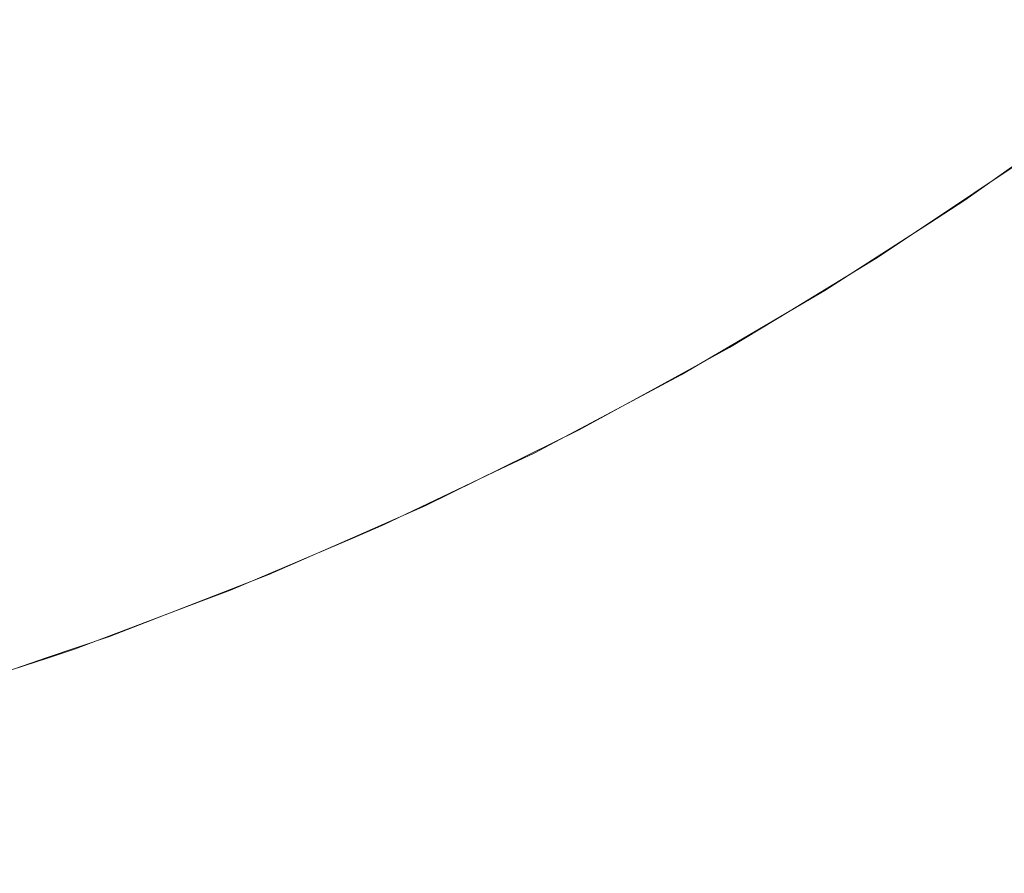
# Model space of a CAD drawing. Header units: centimetres. Extents: x -26 to 27.3, y -25.9 to -24.1.
# Tile 130 of 224: x 9.2464 to 9.2965, y -25.5599 to -25.5164. Entities that reach past the tile are written whole.
import ezdxf

# ---------------------------------------------------------------- set-up
doc = ezdxf.new("R2010")
doc.units = ezdxf.units.CM
doc.header["$LTSCALE"] = 2.54
doc.layers.add('Lucido design-1', color=7, linetype='Continuous')

# ---------------------------------------------------------------- blocks, each defined once
blk = doc.blocks.new('Gruppo-7-1')
at = {"color": 7, "linetype": 'Continuous', "lineweight": 9}
blk.add_3dface([(-25.917482, -24.159888, 1182.422727), (-25.917482, -25.759888, 1182.422727), (27.182518, -25.759888, 1182.422727), (27.182518, -24.159888, 1182.422727)], dxfattribs=at)
for points, invisible_edges in [([(9.2954, -25.512515, 1181.966655), (9.288821, -25.517168, 1181.966655), (9.287765, -25.515606, 1181.970318), (9.294279, -25.510999, 1181.970318)], 15), ([(9.268509, -25.513818, 1181.987343), (9.261898, -25.517329, 1181.987343), (9.260664, -25.514882, 1181.990447), (9.267172, -25.511426, 1181.990447)], 15), ([(9.277627, -25.514354, 1181.980816), (9.270985, -25.518252, 1181.980816), (9.26978, -25.516095, 1181.98413), (9.276331, -25.51225, 1181.98413)], 15), ([(9.286624, -25.513919, 1181.973903), (9.279993, -25.518198, 1181.973903), (9.278848, -25.516338, 1181.977405), (9.285401, -25.512108, 1181.977405)], 15), ([(9.260664, -25.514882, 1181.990447), (9.254016, -25.518059, 1181.990447), (9.252834, -25.515444, 1181.993438), (9.259373, -25.51232, 1181.993438)], 15), ([(9.29643, -25.513907, 1181.962921), (9.289791, -25.518603, 1181.962921), (9.288821, -25.517168, 1181.966655), (9.2954, -25.512515, 1181.966655)], 15), ([(9.252834, -25.515444, 1181.993438), (9.246169, -25.518289, 1181.993438), (9.245222, -25.515934, 1181.995888), (9.251789, -25.513132, 1181.995888)], 15), ([(9.26978, -25.516095, 1181.98413), (9.263072, -25.519658, 1181.98413), (9.261898, -25.517329, 1181.987343), (9.268509, -25.513818, 1181.987343)], 15), ([(9.287765, -25.515606, 1181.970318), (9.281061, -25.519932, 1181.970318), (9.279993, -25.518198, 1181.973903), (9.286624, -25.513919, 1181.973903)], 15), ([(9.297367, -25.515174, 1181.959121), (9.290673, -25.519908, 1181.959121), (9.289791, -25.518603, 1181.962921), (9.29643, -25.513907, 1181.962921)], 15), ([(9.278848, -25.516338, 1181.977405), (9.272121, -25.520285, 1181.977405), (9.270985, -25.518252, 1181.980816), (9.277627, -25.514354, 1181.980816)], 15), ([(9.261898, -25.517329, 1181.987343), (9.255145, -25.520556, 1181.987343), (9.254016, -25.518059, 1181.990447), (9.260664, -25.514882, 1181.990447)], 15), ([(9.298209, -25.516313, 1181.955264), (9.291466, -25.521082, 1181.955264), (9.290673, -25.519908, 1181.959121), (9.297367, -25.515174, 1181.959121)], 15), ([(9.254016, -25.518059, 1181.990447), (9.247238, -25.520951, 1181.990447), (9.246169, -25.518289, 1181.993438), (9.252834, -25.515444, 1181.993438)], 15), ([(9.288821, -25.517168, 1181.966655), (9.28205, -25.521538, 1181.966655), (9.281061, -25.519932, 1181.970318), (9.287765, -25.515606, 1181.970318)], 15), ([(9.270985, -25.518252, 1181.980816), (9.264184, -25.521863, 1181.980816), (9.263072, -25.519658, 1181.98413), (9.26978, -25.516095, 1181.98413)], 15), ([(9.279993, -25.518198, 1181.973903), (9.273187, -25.522192, 1181.973903), (9.272121, -25.520285, 1181.977405), (9.278848, -25.516338, 1181.977405)], 15), ([(9.298956, -25.517322, 1181.951355), (9.292169, -25.522122, 1181.951355), (9.291466, -25.521082, 1181.955264), (9.298209, -25.516313, 1181.955264)], 15), ([(9.289791, -25.518603, 1181.962921), (9.282958, -25.523013, 1181.962921), (9.28205, -25.521538, 1181.966655), (9.288821, -25.517168, 1181.966655)], 15), ([(9.263072, -25.519658, 1181.98413), (9.256219, -25.522932, 1181.98413), (9.255145, -25.520556, 1181.987343), (9.261898, -25.517329, 1181.987343)], 15), ([(9.299606, -25.518201, 1181.947402), (9.292781, -25.523028, 1181.947402), (9.292169, -25.522122, 1181.951355), (9.298956, -25.517322, 1181.951355)], 15), ([(9.255145, -25.520556, 1181.987343), (9.24826, -25.523494, 1181.987343), (9.247238, -25.520951, 1181.990447), (9.254016, -25.518059, 1181.990447)], 15), ([(9.272121, -25.520285, 1181.977405), (9.265233, -25.523943, 1181.977405), (9.264184, -25.521863, 1181.980816), (9.270985, -25.518252, 1181.980816)], 15), ([(9.281061, -25.519932, 1181.970318), (9.27418, -25.523971, 1181.970318), (9.273187, -25.522192, 1181.973903), (9.279993, -25.518198, 1181.973903)], 15), ([(9.300159, -25.518949, 1181.94341), (9.293302, -25.523798, 1181.94341), (9.292781, -25.523028, 1181.947402), (9.299606, -25.518201, 1181.947402)], 15), ([(9.247238, -25.520951, 1181.990447), (9.240344, -25.523552, 1181.990447), (9.239388, -25.520847, 1181.993438), (9.246169, -25.518289, 1181.993438)], 15), ([(9.290673, -25.519908, 1181.959121), (9.283784, -25.524354, 1181.959121), (9.282958, -25.523013, 1181.962921), (9.289791, -25.518603, 1181.962921)], 15), ([(9.300613, -25.519564, 1181.939388), (9.29373, -25.524432, 1181.939388), (9.293302, -25.523798, 1181.94341), (9.300159, -25.518949, 1181.94341)], 15), ([(9.264184, -25.521863, 1181.980816), (9.257236, -25.525184, 1181.980816), (9.256219, -25.522932, 1181.98413), (9.263072, -25.519658, 1181.98413)], 15), ([(9.30097, -25.520045, 1181.935341), (9.294066, -25.524928, 1181.935341), (9.29373, -25.524432, 1181.939388), (9.300613, -25.519564, 1181.939388)], 15), ([(9.273187, -25.522192, 1181.973903), (9.266217, -25.525894, 1181.973903), (9.265233, -25.523943, 1181.977405), (9.272121, -25.520285, 1181.977405)], 15), ([(9.28205, -25.521538, 1181.966655), (9.2751, -25.525617, 1181.966655), (9.27418, -25.523971, 1181.970318), (9.281061, -25.519932, 1181.970318)], 15), ([(9.291466, -25.521082, 1181.955264), (9.284526, -25.52556, 1181.955264), (9.283784, -25.524354, 1181.959121), (9.290673, -25.519908, 1181.959121)], 15), ([(9.301227, -25.520393, 1181.931277), (9.294308, -25.525287, 1181.931277), (9.294066, -25.524928, 1181.935341), (9.30097, -25.520045, 1181.935341)], 15), ([(9.256219, -25.522932, 1181.98413), (9.249232, -25.525913, 1181.98413), (9.24826, -25.523494, 1181.987343), (9.255145, -25.520556, 1181.987343)], 15), ([(9.301385, -25.520607, 1181.927202), (9.294457, -25.525507, 1181.927202), (9.294308, -25.525287, 1181.931277), (9.301227, -25.520393, 1181.931277)], 15), ([(9.301444, -25.520686, 1181.923272), (9.294512, -25.525589, 1181.923272), (9.294457, -25.525507, 1181.927202), (9.301385, -25.520607, 1181.927202)], 15), ([(9.299625, -25.521975, 1181.922727), (9.294513, -25.52559, 1181.922727), (9.294512, -25.525589, 1181.923272), (9.301444, -25.520686, 1181.923272)], 14), ([(9.24826, -25.523494, 1181.987343), (9.241257, -25.526137, 1181.987343), (9.240344, -25.523552, 1181.990447), (9.247238, -25.520951, 1181.990447)], 15), ([(9.292169, -25.522122, 1181.951355), (9.285185, -25.52663, 1181.951355), (9.284526, -25.52556, 1181.955264), (9.291466, -25.521082, 1181.955264)], 15), ([(9.282958, -25.523013, 1181.962921), (9.275944, -25.527129, 1181.962921), (9.2751, -25.525617, 1181.966655), (9.28205, -25.521538, 1181.966655)], 15), ([(9.265233, -25.523943, 1181.977405), (9.258196, -25.527306, 1181.977405), (9.257236, -25.525184, 1181.980816), (9.264184, -25.521863, 1181.980816)], 15), ([(9.27418, -25.523971, 1181.970318), (9.267134, -25.527713, 1181.970318), (9.266217, -25.525894, 1181.973903), (9.273187, -25.522192, 1181.973903)], 15), ([(9.292781, -25.523028, 1181.947402), (9.285758, -25.527561, 1181.947402), (9.285185, -25.52663, 1181.951355), (9.292169, -25.522122, 1181.951355)], 15), ([(9.294513, -25.52559, 1181.922727), (9.299625, -25.521975, 1181.922727), (9.297233, -25.523718, 1181.722727)], 10), ([(9.257236, -25.525184, 1181.980816), (9.250154, -25.528206, 1181.980816), (9.249232, -25.525913, 1181.98413), (9.256219, -25.522932, 1181.98413)], 15), ([(9.283784, -25.524354, 1181.959121), (9.276712, -25.528504, 1181.959121), (9.275944, -25.527129, 1181.962921), (9.282958, -25.523013, 1181.962921)], 15), ([(9.293302, -25.523798, 1181.94341), (9.286246, -25.528353, 1181.94341), (9.285758, -25.527561, 1181.947402), (9.292781, -25.523028, 1181.947402)], 15), ([(9.249232, -25.525913, 1181.98413), (9.242126, -25.528595, 1181.98413), (9.241257, -25.526137, 1181.987343), (9.24826, -25.523494, 1181.987343)], 15), ([(9.29373, -25.524432, 1181.939388), (9.286647, -25.529004, 1181.939388), (9.286246, -25.528353, 1181.94341), (9.293302, -25.523798, 1181.94341)], 15), ([(9.292707, -25.526743, 1181.722727), (9.297233, -25.523718, 1181.722727), (9.297244, -25.523734, 1181.720755), (9.289988, -25.528583, 1181.720755)], 14), ([(9.297335, -25.523864, 1181.716767), (9.290073, -25.528716, 1181.716767), (9.289988, -25.528583, 1181.720755), (9.297244, -25.523734, 1181.720755)], 15), ([(9.297233, -25.523718, 1181.722727), (9.292707, -25.526743, 1181.722727), (9.294513, -25.52559, 1181.922727)], 10), ([(9.266217, -25.525894, 1181.973903), (9.259096, -25.529297, 1181.973903), (9.258196, -25.527306, 1181.977405), (9.265233, -25.523943, 1181.977405)], 15), ([(9.2751, -25.525617, 1181.966655), (9.267982, -25.529397, 1181.966655), (9.267134, -25.527713, 1181.970318), (9.27418, -25.523971, 1181.970318)], 15), ([(9.297518, -25.524125, 1181.712782), (9.290244, -25.528984, 1181.712782), (9.290073, -25.528716, 1181.716767), (9.297335, -25.523864, 1181.716767)], 15), ([(9.297792, -25.524516, 1181.708808), (9.290501, -25.529387, 1181.708808), (9.290244, -25.528984, 1181.712782), (9.297518, -25.524125, 1181.712782)], 15), ([(9.284526, -25.52556, 1181.955264), (9.277403, -25.52974, 1181.955264), (9.276712, -25.528504, 1181.959121), (9.283784, -25.524354, 1181.959121)], 15), ([(9.294066, -25.524928, 1181.935341), (9.286961, -25.529514, 1181.935341), (9.286647, -25.529004, 1181.939388), (9.29373, -25.524432, 1181.939388)], 15), ([(9.298157, -25.525038, 1181.704851), (9.290843, -25.529925, 1181.704851), (9.290501, -25.529387, 1181.708808), (9.297792, -25.524516, 1181.708808)], 15), ([(9.258196, -25.527306, 1181.977405), (9.251022, -25.530367, 1181.977405), (9.250154, -25.528206, 1181.980816), (9.257236, -25.525184, 1181.980816)], 15), ([(9.294308, -25.525287, 1181.931277), (9.287187, -25.529882, 1181.931277), (9.286961, -25.529514, 1181.935341), (9.294066, -25.524928, 1181.935341)], 15), ([(9.294457, -25.525507, 1181.927202), (9.287327, -25.530109, 1181.927202), (9.287187, -25.529882, 1181.931277), (9.294308, -25.525287, 1181.931277)], 15), ([(9.298614, -25.52569, 1181.700917), (9.291271, -25.530597, 1181.700917), (9.290843, -25.529925, 1181.704851), (9.298157, -25.525038, 1181.704851)], 15), ([(9.275944, -25.527129, 1181.962921), (9.268762, -25.530943, 1181.962921), (9.267982, -25.529397, 1181.966655), (9.2751, -25.525617, 1181.966655)], 15), ([(9.285185, -25.52663, 1181.951355), (9.278016, -25.530837, 1181.951355), (9.277403, -25.52974, 1181.955264), (9.284526, -25.52556, 1181.955264)], 15), ([(9.294512, -25.525589, 1181.923272), (9.287379, -25.530193, 1181.923272), (9.287327, -25.530109, 1181.927202), (9.294457, -25.525507, 1181.927202)], 15), ([(9.292713, -25.526752, 1181.922727), (9.287379, -25.530194, 1181.922727), (9.287379, -25.530193, 1181.923272), (9.294512, -25.525589, 1181.923272)], 14), ([(9.299162, -25.526473, 1181.697014), (9.291784, -25.531402, 1181.697014), (9.291271, -25.530597, 1181.700917), (9.298614, -25.52569, 1181.700917)], 15), ([(9.292707, -25.526743, 1181.722727), (9.292713, -25.526752, 1181.922727), (9.294513, -25.52559, 1181.922727)], 9), ([(9.294512, -25.525589, 1181.923272), (9.294513, -25.52559, 1181.922727), (9.292713, -25.526752, 1181.922727)], 9), ([(9.250154, -25.528206, 1181.980816), (9.242949, -25.530925, 1181.980816), (9.242126, -25.528595, 1181.98413), (9.249232, -25.525913, 1181.98413)], 15), ([(9.267134, -25.527713, 1181.970318), (9.259935, -25.531153, 1181.970318), (9.259096, -25.529297, 1181.973903), (9.266217, -25.525894, 1181.973903)], 15), ([(9.285758, -25.527561, 1181.947402), (9.278549, -25.531791, 1181.947402), (9.278016, -25.530837, 1181.951355), (9.285185, -25.52663, 1181.951355)], 15), ([(9.289978, -25.528566, 1181.722727), (9.287379, -25.530194, 1181.922727), (9.292713, -25.526752, 1181.922727)], 9), ([(9.289988, -25.528583, 1181.720755), (9.289978, -25.528566, 1181.722727), (9.292707, -25.526743, 1181.722727)], 9), ([(9.292713, -25.526752, 1181.922727), (9.292707, -25.526743, 1181.722727), (9.289978, -25.528566, 1181.722727)], 9), ([(9.2998, -25.527384, 1181.693147), (9.292382, -25.53234, 1181.693147), (9.291784, -25.531402, 1181.697014), (9.299162, -25.526473, 1181.697014)], 15), ([(9.259096, -25.529297, 1181.973903), (9.251837, -25.532394, 1181.973903), (9.251022, -25.530367, 1181.977405), (9.258196, -25.527306, 1181.977405)], 15), ([(9.276712, -25.528504, 1181.959121), (9.269471, -25.53235, 1181.959121), (9.268762, -25.530943, 1181.962921), (9.275944, -25.527129, 1181.962921)], 15), ([(9.267982, -25.529397, 1181.966655), (9.260711, -25.532871, 1181.966655), (9.259935, -25.531153, 1181.970318), (9.267134, -25.527713, 1181.970318)], 15), ([(9.286246, -25.528353, 1181.94341), (9.279002, -25.532603, 1181.94341), (9.278549, -25.531791, 1181.947402), (9.285758, -25.527561, 1181.947402)], 15), ([(9.300528, -25.528423, 1181.689324), (9.293064, -25.533411, 1181.689324), (9.292382, -25.53234, 1181.693147), (9.2998, -25.527384, 1181.693147)], 15), ([(9.251022, -25.530367, 1181.977405), (9.243725, -25.533121, 1181.977405), (9.242949, -25.530925, 1181.980816), (9.250154, -25.528206, 1181.980816)], 15), ([(9.277403, -25.52974, 1181.955264), (9.270109, -25.533614, 1181.955264), (9.269471, -25.53235, 1181.959121), (9.276712, -25.528504, 1181.959121)], 15), ([(9.286647, -25.529004, 1181.939388), (9.279375, -25.533271, 1181.939388), (9.279002, -25.532603, 1181.94341), (9.286246, -25.528353, 1181.94341)], 15), ([(9.285607, -25.531219, 1181.722727), (9.289978, -25.528566, 1181.722727), (9.289988, -25.528583, 1181.720755), (9.282528, -25.53311, 1181.720755)], 14), ([(9.290073, -25.528716, 1181.716767), (9.282607, -25.533247, 1181.716767), (9.282528, -25.53311, 1181.720755), (9.289988, -25.528583, 1181.720755)], 15), ([(9.290244, -25.528984, 1181.712782), (9.282766, -25.533522, 1181.712782), (9.282607, -25.533247, 1181.716767), (9.290073, -25.528716, 1181.716767)], 15), ([(9.287379, -25.530194, 1181.922727), (9.289978, -25.528566, 1181.722727), (9.285607, -25.531219, 1181.722727)], 9), ([(9.301344, -25.52959, 1181.68555), (9.293829, -25.534611, 1181.68555), (9.293064, -25.533411, 1181.689324), (9.300528, -25.528423, 1181.689324)], 15), ([(9.259935, -25.531153, 1181.970318), (9.252596, -25.534284, 1181.970318), (9.251837, -25.532394, 1181.973903), (9.259096, -25.529297, 1181.973903)], 15), ([(9.286961, -25.529514, 1181.935341), (9.279667, -25.533794, 1181.935341), (9.279375, -25.533271, 1181.939388), (9.286647, -25.529004, 1181.939388)], 15), ([(9.290501, -25.529387, 1181.708808), (9.283005, -25.533936, 1181.708808), (9.282766, -25.533522, 1181.712782), (9.290244, -25.528984, 1181.712782)], 15), ([(9.268762, -25.530943, 1181.962921), (9.261425, -25.534449, 1181.962921), (9.260711, -25.532871, 1181.966655), (9.267982, -25.529397, 1181.966655)], 15), ([(9.278016, -25.530837, 1181.951355), (9.270674, -25.534736, 1181.951355), (9.270109, -25.533614, 1181.955264), (9.277403, -25.52974, 1181.955264)], 15), ([(9.287187, -25.529882, 1181.931277), (9.279878, -25.534171, 1181.931277), (9.279667, -25.533794, 1181.935341), (9.286961, -25.529514, 1181.935341)], 15), ([(9.290843, -25.529925, 1181.704851), (9.283323, -25.534488, 1181.704851), (9.283005, -25.533936, 1181.708808), (9.290501, -25.529387, 1181.708808)], 15), ([(9.302248, -25.530881, 1181.681833), (9.294676, -25.535941, 1181.681833), (9.293829, -25.534611, 1181.68555), (9.301344, -25.52959, 1181.68555)], 15), ([(9.287327, -25.530109, 1181.927202), (9.280008, -25.534403, 1181.927202), (9.279878, -25.534171, 1181.931277), (9.287187, -25.529882, 1181.931277)], 15), ([(9.287379, -25.530193, 1181.923272), (9.280056, -25.53449, 1181.923272), (9.280008, -25.534403, 1181.927202), (9.287327, -25.530109, 1181.927202)], 15), ([(9.285614, -25.53123, 1181.922727), (9.280057, -25.534491, 1181.922727), (9.280056, -25.53449, 1181.923272), (9.287379, -25.530193, 1181.923272)], 14), ([(9.291271, -25.530597, 1181.700917), (9.283722, -25.535178, 1181.700917), (9.283323, -25.534488, 1181.704851), (9.290843, -25.529925, 1181.704851)], 15), ([(9.285607, -25.531219, 1181.722727), (9.285614, -25.53123, 1181.922727), (9.287379, -25.530194, 1181.922727)], 9), ([(9.287379, -25.530193, 1181.923272), (9.287379, -25.530194, 1181.922727), (9.285614, -25.53123, 1181.922727)], 9), ([(9.251837, -25.532394, 1181.973903), (9.244453, -25.535181, 1181.973903), (9.243725, -25.533121, 1181.977405), (9.251022, -25.530367, 1181.977405)], 15), ([(9.291784, -25.531402, 1181.697014), (9.284199, -25.536005, 1181.697014), (9.283722, -25.535178, 1181.700917), (9.291271, -25.530597, 1181.700917)], 15), ([(9.260711, -25.532871, 1181.966655), (9.253299, -25.536034, 1181.966655), (9.252596, -25.534284, 1181.970318), (9.259935, -25.531153, 1181.970318)], 15), ([(9.269471, -25.53235, 1181.959121), (9.262073, -25.535885, 1181.959121), (9.261425, -25.534449, 1181.962921), (9.268762, -25.530943, 1181.962921)], 15), ([(9.278549, -25.531791, 1181.947402), (9.271167, -25.535712, 1181.947402), (9.270674, -25.534736, 1181.951355), (9.278016, -25.530837, 1181.951355)], 15), ([(9.282518, -25.533093, 1181.722727), (9.280057, -25.534491, 1181.922727), (9.285614, -25.53123, 1181.922727)], 9), ([(9.282528, -25.53311, 1181.720755), (9.282518, -25.533093, 1181.722727), (9.285607, -25.531219, 1181.722727)], 9), ([(9.285614, -25.53123, 1181.922727), (9.285607, -25.531219, 1181.722727), (9.282518, -25.533093, 1181.722727)], 9), ([(9.303239, -25.532296, 1181.678179), (9.295604, -25.537397, 1181.678179), (9.294676, -25.535941, 1181.681833), (9.302248, -25.530881, 1181.681833)], 15), ([(9.279002, -25.532603, 1181.94341), (9.271585, -25.536542, 1181.94341), (9.271167, -25.535712, 1181.947402), (9.278549, -25.531791, 1181.947402)], 15), ([(9.292382, -25.53234, 1181.693147), (9.284755, -25.536969, 1181.693147), (9.284199, -25.536005, 1181.697014), (9.291784, -25.531402, 1181.697014)], 15), ([(9.304315, -25.533832, 1181.674593), (9.296612, -25.538979, 1181.674593), (9.295604, -25.537397, 1181.678179), (9.303239, -25.532296, 1181.678179)], 15), ([(9.252596, -25.534284, 1181.970318), (9.245131, -25.537101, 1181.970318), (9.244453, -25.535181, 1181.973903), (9.251837, -25.532394, 1181.973903)], 15), ([(9.270109, -25.533614, 1181.955264), (9.262657, -25.537175, 1181.955264), (9.262073, -25.535885, 1181.959121), (9.269471, -25.53235, 1181.959121)], 15), ([(9.279375, -25.533271, 1181.939388), (9.271929, -25.537225, 1181.939388), (9.271585, -25.536542, 1181.94341), (9.279002, -25.532603, 1181.94341)], 15), ([(9.293064, -25.533411, 1181.689324), (9.28539, -25.538067, 1181.689324), (9.284755, -25.536969, 1181.693147), (9.292382, -25.53234, 1181.693147)], 15), ([(9.261425, -25.534449, 1181.962921), (9.253945, -25.537641, 1181.962921), (9.253299, -25.536034, 1181.966655), (9.260711, -25.532871, 1181.966655)], 15), ([(9.279667, -25.533794, 1181.935341), (9.272199, -25.53776, 1181.935341), (9.271929, -25.537225, 1181.939388), (9.279375, -25.533271, 1181.939388)], 15), ([(9.278333, -25.535389, 1181.722727), (9.282518, -25.533093, 1181.722727), (9.282528, -25.53311, 1181.720755), (9.274877, -25.537307, 1181.720755)], 14), ([(9.282607, -25.533247, 1181.716767), (9.27495, -25.537448, 1181.716767), (9.274877, -25.537307, 1181.720755), (9.282528, -25.53311, 1181.720755)], 15), ([(9.282766, -25.533522, 1181.712782), (9.275097, -25.53773, 1181.712782), (9.27495, -25.537448, 1181.716767), (9.282607, -25.533247, 1181.716767)], 15), ([(9.280057, -25.534491, 1181.922727), (9.282518, -25.533093, 1181.722727), (9.278333, -25.535389, 1181.722727)], 9), ([(9.270674, -25.534736, 1181.951355), (9.263174, -25.53832, 1181.951355), (9.262657, -25.537175, 1181.955264), (9.270109, -25.533614, 1181.955264)], 15), ([(9.279878, -25.534171, 1181.931277), (9.272394, -25.538146, 1181.931277), (9.272199, -25.53776, 1181.935341), (9.279667, -25.533794, 1181.935341)], 15), ([(9.283005, -25.533936, 1181.708808), (9.275317, -25.538154, 1181.708808), (9.275097, -25.53773, 1181.712782), (9.282766, -25.533522, 1181.712782)], 15), ([(9.293829, -25.534611, 1181.68555), (9.286102, -25.5393, 1181.68555), (9.28539, -25.538067, 1181.689324), (9.293064, -25.533411, 1181.689324)], 15), ([(9.253299, -25.536034, 1181.966655), (9.24576, -25.538879, 1181.966655), (9.245131, -25.537101, 1181.970318), (9.252596, -25.534284, 1181.970318)], 15), ([(9.280008, -25.534403, 1181.927202), (9.272514, -25.538384, 1181.927202), (9.272394, -25.538146, 1181.931277), (9.279878, -25.534171, 1181.931277)], 15), ([(9.283323, -25.534488, 1181.704851), (9.275611, -25.538719, 1181.704851), (9.275317, -25.538154, 1181.708808), (9.283005, -25.533936, 1181.708808)], 15), ([(9.262073, -25.535885, 1181.959121), (9.254532, -25.539102, 1181.959121), (9.253945, -25.537641, 1181.962921), (9.261425, -25.534449, 1181.962921)], 15), ([(9.271167, -25.535712, 1181.947402), (9.263625, -25.539316, 1181.947402), (9.263174, -25.53832, 1181.951355), (9.270674, -25.534736, 1181.951355)], 15), ([(9.280056, -25.53449, 1181.923272), (9.272558, -25.538472, 1181.923272), (9.272514, -25.538384, 1181.927202), (9.280008, -25.534403, 1181.927202)], 15), ([(9.278341, -25.535402, 1181.922727), (9.272559, -25.538473, 1181.922727), (9.272558, -25.538472, 1181.923272), (9.280056, -25.53449, 1181.923272)], 14), ([(9.283722, -25.535178, 1181.700917), (9.275979, -25.539426, 1181.700917), (9.275611, -25.538719, 1181.704851), (9.283323, -25.534488, 1181.704851)], 15), ([(9.278333, -25.535389, 1181.722727), (9.278341, -25.535402, 1181.922727), (9.280057, -25.534491, 1181.922727)], 9), ([(9.280056, -25.53449, 1181.923272), (9.280057, -25.534491, 1181.922727), (9.278341, -25.535402, 1181.922727)], 9), ([(9.294676, -25.535941, 1181.681833), (9.28689, -25.540665, 1181.681833), (9.286102, -25.5393, 1181.68555), (9.293829, -25.534611, 1181.68555)], 15), ([(9.284199, -25.536005, 1181.697014), (9.27642, -25.540273, 1181.697014), (9.275979, -25.539426, 1181.700917), (9.283722, -25.535178, 1181.700917)], 15), ([(9.271585, -25.536542, 1181.94341), (9.264008, -25.540163, 1181.94341), (9.263625, -25.539316, 1181.947402), (9.271167, -25.535712, 1181.947402)], 15), ([(9.274868, -25.53729, 1181.722727), (9.272559, -25.538473, 1181.922727), (9.278341, -25.535402, 1181.922727)], 9), ([(9.274877, -25.537307, 1181.720755), (9.274868, -25.53729, 1181.722727), (9.278333, -25.535389, 1181.722727)], 9), ([(9.278341, -25.535402, 1181.922727), (9.278333, -25.535389, 1181.722727), (9.274868, -25.53729, 1181.722727)], 9), ([(9.253945, -25.537641, 1181.962921), (9.246336, -25.540512, 1181.962921), (9.24576, -25.538879, 1181.966655), (9.253299, -25.536034, 1181.966655)], 15), ([(9.262657, -25.537175, 1181.955264), (9.25506, -25.540417, 1181.955264), (9.254532, -25.539102, 1181.959121), (9.262073, -25.535885, 1181.959121)], 15), ([(9.284755, -25.536969, 1181.693147), (9.276934, -25.54126, 1181.693147), (9.27642, -25.540273, 1181.697014), (9.284199, -25.536005, 1181.697014)], 15), ([(9.295604, -25.537397, 1181.678179), (9.287753, -25.542161, 1181.678179), (9.28689, -25.540665, 1181.681833), (9.294676, -25.535941, 1181.681833)], 15), ([(9.271929, -25.537225, 1181.939388), (9.264322, -25.54086, 1181.939388), (9.264008, -25.540163, 1181.94341), (9.271585, -25.536542, 1181.94341)], 15), ([(9.263174, -25.53832, 1181.951355), (9.255529, -25.541582, 1181.951355), (9.25506, -25.540417, 1181.955264), (9.262657, -25.537175, 1181.955264)], 15), ([(9.272199, -25.53776, 1181.935341), (9.264569, -25.541406, 1181.935341), (9.264322, -25.54086, 1181.939388), (9.271929, -25.537225, 1181.939388)], 15), ([(9.270898, -25.539248, 1181.722727), (9.274868, -25.53729, 1181.722727), (9.274877, -25.537307, 1181.720755), (9.26705, -25.541167, 1181.720755)], 14), ([(9.27495, -25.537448, 1181.716767), (9.267117, -25.541311, 1181.716767), (9.26705, -25.541167, 1181.720755), (9.274877, -25.537307, 1181.720755)], 15), ([(9.272559, -25.538473, 1181.922727), (9.274868, -25.53729, 1181.722727), (9.270898, -25.539248, 1181.722727)], 9), ([(9.28539, -25.538067, 1181.689324), (9.27752, -25.542385, 1181.689324), (9.276934, -25.54126, 1181.693147), (9.284755, -25.536969, 1181.693147)], 15), ([(9.254532, -25.539102, 1181.959121), (9.246861, -25.541997, 1181.959121), (9.246336, -25.540512, 1181.962921), (9.253945, -25.537641, 1181.962921)], 15), ([(9.272394, -25.538146, 1181.931277), (9.264747, -25.5418, 1181.931277), (9.264569, -25.541406, 1181.935341), (9.272199, -25.53776, 1181.935341)], 15), ([(9.275097, -25.53773, 1181.712782), (9.267251, -25.541599, 1181.712782), (9.267117, -25.541311, 1181.716767), (9.27495, -25.537448, 1181.716767)], 15), ([(9.275317, -25.538154, 1181.708808), (9.267453, -25.542032, 1181.708808), (9.267251, -25.541599, 1181.712782), (9.275097, -25.53773, 1181.712782)], 15), ([(9.296612, -25.538979, 1181.674593), (9.288691, -25.543786, 1181.674593), (9.287753, -25.542161, 1181.678179), (9.295604, -25.537397, 1181.678179)], 15), ([(9.263625, -25.539316, 1181.947402), (9.255936, -25.542597, 1181.947402), (9.255529, -25.541582, 1181.951355), (9.263174, -25.53832, 1181.951355)], 15), ([(9.272514, -25.538384, 1181.927202), (9.264857, -25.542042, 1181.927202), (9.264747, -25.5418, 1181.931277), (9.272394, -25.538146, 1181.931277)], 15), ([(9.275611, -25.538719, 1181.704851), (9.267722, -25.542609, 1181.704851), (9.267453, -25.542032, 1181.708808), (9.275317, -25.538154, 1181.708808)], 15), ([(9.286102, -25.5393, 1181.68555), (9.278177, -25.543648, 1181.68555), (9.27752, -25.542385, 1181.689324), (9.28539, -25.538067, 1181.689324)], 15), ([(9.272558, -25.538472, 1181.923272), (9.264898, -25.542132, 1181.923272), (9.264857, -25.542042, 1181.927202), (9.272514, -25.538384, 1181.927202)], 15), ([(9.270906, -25.539263, 1181.922727), (9.264898, -25.542134, 1181.922727), (9.264898, -25.542132, 1181.923272), (9.272558, -25.538472, 1181.923272)], 14), ([(9.275979, -25.539426, 1181.700917), (9.268059, -25.543331, 1181.700917), (9.267722, -25.542609, 1181.704851), (9.275611, -25.538719, 1181.704851)], 15), ([(9.270898, -25.539248, 1181.722727), (9.270906, -25.539263, 1181.922727), (9.272559, -25.538473, 1181.922727)], 9), ([(9.272558, -25.538472, 1181.923272), (9.272559, -25.538473, 1181.922727), (9.270906, -25.539263, 1181.922727)], 9), ([(9.25506, -25.540417, 1181.955264), (9.247333, -25.543333, 1181.955264), (9.246861, -25.541997, 1181.959121), (9.254532, -25.539102, 1181.959121)], 15), ([(9.264008, -25.540163, 1181.94341), (9.256283, -25.543459, 1181.94341), (9.255936, -25.542597, 1181.947402), (9.263625, -25.539316, 1181.947402)], 15), ([(9.267042, -25.54115, 1181.722727), (9.264898, -25.542134, 1181.922727), (9.270906, -25.539263, 1181.922727)], 9), ([(9.26705, -25.541167, 1181.720755), (9.267042, -25.54115, 1181.722727), (9.270898, -25.539248, 1181.722727)], 9), ([(9.270906, -25.539263, 1181.922727), (9.270898, -25.539248, 1181.722727), (9.267042, -25.54115, 1181.722727)], 9), ([(9.28689, -25.540665, 1181.681833), (9.278905, -25.545046, 1181.681833), (9.278177, -25.543648, 1181.68555), (9.286102, -25.5393, 1181.68555)], 15), ([(9.297698, -25.540684, 1181.671083), (9.289702, -25.545536, 1181.671083), (9.288691, -25.543786, 1181.674593), (9.296612, -25.538979, 1181.674593)], 15), ([(9.27642, -25.540273, 1181.697014), (9.268463, -25.544197, 1181.697014), (9.268059, -25.543331, 1181.700917), (9.275979, -25.539426, 1181.700917)], 15), ([(9.264322, -25.54086, 1181.939388), (9.256568, -25.544169, 1181.939388), (9.256283, -25.543459, 1181.94341), (9.264008, -25.540163, 1181.94341)], 15), ([(9.276934, -25.54126, 1181.693147), (9.268933, -25.545205, 1181.693147), (9.268463, -25.544197, 1181.697014), (9.27642, -25.540273, 1181.697014)], 15), ([(9.246861, -25.541997, 1181.959121), (9.239074, -25.544564, 1181.959121), (9.238613, -25.543058, 1181.962921), (9.246336, -25.540512, 1181.962921)], 15), ([(9.255529, -25.541582, 1181.951355), (9.247752, -25.544517, 1181.951355), (9.247333, -25.543333, 1181.955264), (9.25506, -25.540417, 1181.955264)], 15), ([(9.287753, -25.542161, 1181.678179), (9.279703, -25.546578, 1181.678179), (9.278905, -25.545046, 1181.681833), (9.28689, -25.540665, 1181.681833)], 15), ([(9.298861, -25.542509, 1181.667653), (9.290784, -25.54741, 1181.667653), (9.289702, -25.545536, 1181.671083), (9.297698, -25.540684, 1181.671083)], 15), ([(9.264569, -25.541406, 1181.935341), (9.256791, -25.544725, 1181.935341), (9.256568, -25.544169, 1181.939388), (9.264322, -25.54086, 1181.939388)], 15), ([(9.26705, -25.541167, 1181.720755), (9.259062, -25.544682, 1181.720755), (9.259055, -25.544664, 1181.722727), (9.263316, -25.542789, 1181.722727)], 11), ([(9.267117, -25.541311, 1181.716767), (9.259123, -25.544828, 1181.716767), (9.259062, -25.544682, 1181.720755), (9.26705, -25.541167, 1181.720755)], 15), ([(9.267251, -25.541599, 1181.712782), (9.259244, -25.545122, 1181.712782), (9.259123, -25.544828, 1181.716767), (9.267117, -25.541311, 1181.716767)], 15), ([(9.263316, -25.542789, 1181.722727), (9.267042, -25.54115, 1181.722727), (9.26705, -25.541167, 1181.720755)], 10), ([(9.264898, -25.542134, 1181.922727), (9.267042, -25.54115, 1181.722727), (9.263316, -25.542789, 1181.722727)], 9), ([(9.27752, -25.542385, 1181.689324), (9.269469, -25.546355, 1181.689324), (9.268933, -25.545205, 1181.693147), (9.276934, -25.54126, 1181.693147)], 15), ([(9.255936, -25.542597, 1181.947402), (9.248116, -25.545548, 1181.947402), (9.247752, -25.544517, 1181.951355), (9.255529, -25.541582, 1181.951355)], 15), ([(9.264747, -25.5418, 1181.931277), (9.256953, -25.545126, 1181.931277), (9.256791, -25.544725, 1181.935341), (9.264569, -25.541406, 1181.935341)], 15), ([(9.264857, -25.542042, 1181.927202), (9.257052, -25.545373, 1181.927202), (9.256953, -25.545126, 1181.931277), (9.264747, -25.5418, 1181.931277)], 15), ([(9.267453, -25.542032, 1181.708808), (9.259427, -25.545563, 1181.708808), (9.259244, -25.545122, 1181.712782), (9.267251, -25.541599, 1181.712782)], 15), ([(9.247333, -25.543333, 1181.955264), (9.239489, -25.545919, 1181.955264), (9.239074, -25.544564, 1181.959121), (9.246861, -25.541997, 1181.959121)], 15), ([(9.264898, -25.542132, 1181.923272), (9.257089, -25.545464, 1181.923272), (9.257052, -25.545373, 1181.927202), (9.264857, -25.542042, 1181.927202)], 15), ([(9.263323, -25.542806, 1181.922727), (9.257089, -25.545466, 1181.922727), (9.257089, -25.545464, 1181.923272), (9.264898, -25.542132, 1181.923272)], 14), ([(9.267722, -25.542609, 1181.704851), (9.259671, -25.546152, 1181.704851), (9.259427, -25.545563, 1181.708808), (9.267453, -25.542032, 1181.708808)], 15), ([(9.263316, -25.542789, 1181.722727), (9.263323, -25.542806, 1181.922727), (9.264898, -25.542134, 1181.922727)], 9), ([(9.264898, -25.542132, 1181.923272), (9.264898, -25.542134, 1181.922727), (9.263323, -25.542806, 1181.922727)], 9), ([(9.288691, -25.543786, 1181.674593), (9.280569, -25.548242, 1181.674593), (9.279703, -25.546578, 1181.678179), (9.287753, -25.542161, 1181.678179)], 15), ([(9.256283, -25.543459, 1181.94341), (9.248426, -25.546425, 1181.94341), (9.248116, -25.545548, 1181.947402), (9.255936, -25.542597, 1181.947402)], 15), ([(9.259055, -25.544664, 1181.722727), (9.257089, -25.545466, 1181.922727), (9.263323, -25.542806, 1181.922727)], 9), ([(9.263323, -25.542806, 1181.922727), (9.263316, -25.542789, 1181.722727), (9.259055, -25.544664, 1181.722727)], 9), ([(9.268059, -25.543331, 1181.700917), (9.259976, -25.546888, 1181.700917), (9.259671, -25.546152, 1181.704851), (9.267722, -25.542609, 1181.704851)], 15), ([(9.278177, -25.543648, 1181.68555), (9.270071, -25.547645, 1181.68555), (9.269469, -25.546355, 1181.689324), (9.27752, -25.542385, 1181.689324)], 15), ([(9.300098, -25.544452, 1181.664312), (9.291936, -25.549405, 1181.664312), (9.290784, -25.54741, 1181.667653), (9.298861, -25.542509, 1181.667653)], 15), ([(9.247752, -25.544517, 1181.951355), (9.239857, -25.547119, 1181.951355), (9.239489, -25.545919, 1181.955264), (9.247333, -25.543333, 1181.955264)], 15), ([(9.268463, -25.544197, 1181.697014), (9.260341, -25.54777, 1181.697014), (9.259976, -25.546888, 1181.700917), (9.268059, -25.543331, 1181.700917)], 15), ([(9.256568, -25.544169, 1181.939388), (9.24868, -25.547146, 1181.939388), (9.248426, -25.546425, 1181.94341), (9.256283, -25.543459, 1181.94341)], 15), ([(9.278905, -25.545046, 1181.681833), (9.270737, -25.549074, 1181.681833), (9.270071, -25.547645, 1181.68555), (9.278177, -25.543648, 1181.68555)], 15), ([(9.289702, -25.545536, 1181.671083), (9.281502, -25.550035, 1181.671083), (9.280569, -25.548242, 1181.674593), (9.288691, -25.543786, 1181.674593)], 15), ([(9.256791, -25.544725, 1181.935341), (9.24888, -25.54771, 1181.935341), (9.24868, -25.547146, 1181.939388), (9.256568, -25.544169, 1181.939388)], 15), ([(9.268933, -25.545205, 1181.693147), (9.260767, -25.548798, 1181.693147), (9.260341, -25.54777, 1181.697014), (9.268463, -25.544197, 1181.697014)], 15), ([(9.248116, -25.545548, 1181.947402), (9.240177, -25.548165, 1181.947402), (9.239857, -25.547119, 1181.951355), (9.247752, -25.544517, 1181.951355)], 15), ([(9.256953, -25.545126, 1181.931277), (9.249024, -25.548118, 1181.931277), (9.24888, -25.54771, 1181.935341), (9.256791, -25.544725, 1181.935341)], 15), ([(9.259062, -25.544682, 1181.720755), (9.250929, -25.547845, 1181.720755), (9.250922, -25.547827, 1181.722727), (9.255599, -25.546008, 1181.722727)], 11), ([(9.259123, -25.544828, 1181.716767), (9.250983, -25.547994, 1181.716767), (9.250929, -25.547845, 1181.720755), (9.259062, -25.544682, 1181.720755)], 15), ([(9.259244, -25.545122, 1181.712782), (9.251092, -25.548292, 1181.712782), (9.250983, -25.547994, 1181.716767), (9.259123, -25.544828, 1181.716767)], 15), ([(9.255599, -25.546008, 1181.722727), (9.259055, -25.544664, 1181.722727), (9.259062, -25.544682, 1181.720755)], 10), ([(9.257089, -25.545466, 1181.922727), (9.259055, -25.544664, 1181.722727), (9.255599, -25.546008, 1181.722727)], 9), ([(9.301429, -25.546542, 1181.661015), (9.293174, -25.551551, 1181.661015), (9.291936, -25.549405, 1181.664312), (9.300098, -25.544452, 1181.664312)], 15), ([(9.257052, -25.545373, 1181.927202), (9.249113, -25.548369, 1181.927202), (9.249024, -25.548118, 1181.931277), (9.256953, -25.545126, 1181.931277)], 15), ([(9.257089, -25.545464, 1181.923272), (9.249145, -25.548462, 1181.923272), (9.249113, -25.548369, 1181.927202), (9.257052, -25.545373, 1181.927202)], 15), ([(9.259427, -25.545563, 1181.708808), (9.251255, -25.548741, 1181.708808), (9.251092, -25.548292, 1181.712782), (9.259244, -25.545122, 1181.712782)], 15), ([(9.269469, -25.546355, 1181.689324), (9.261253, -25.549971, 1181.689324), (9.260767, -25.548798, 1181.693147), (9.268933, -25.545205, 1181.693147)], 15), ([(9.279703, -25.546578, 1181.678179), (9.271467, -25.550639, 1181.678179), (9.270737, -25.549074, 1181.681833), (9.278905, -25.545046, 1181.681833)], 15), ([(9.248426, -25.546425, 1181.94341), (9.240449, -25.549054, 1181.94341), (9.240177, -25.548165, 1181.947402), (9.248116, -25.545548, 1181.947402)], 15), ([(9.255606, -25.546026, 1181.922727), (9.249146, -25.548463, 1181.922727), (9.249145, -25.548462, 1181.923272), (9.257089, -25.545464, 1181.923272)], 14), ([(9.259671, -25.546152, 1181.704851), (9.251473, -25.54934, 1181.704851), (9.251255, -25.548741, 1181.708808), (9.259427, -25.545563, 1181.708808)], 15), ([(9.255599, -25.546008, 1181.722727), (9.255606, -25.546026, 1181.922727), (9.257089, -25.545466, 1181.922727)], 9), ([(9.257089, -25.545464, 1181.923272), (9.257089, -25.545466, 1181.922727), (9.255606, -25.546026, 1181.922727)], 9), ([(9.290784, -25.54741, 1181.667653), (9.282501, -25.551954, 1181.667653), (9.281502, -25.550035, 1181.671083), (9.289702, -25.545536, 1181.671083)], 15), ([(9.250922, -25.547827, 1181.722727), (9.249146, -25.548463, 1181.922727), (9.255606, -25.546026, 1181.922727)], 9), ([(9.255606, -25.546026, 1181.922727), (9.255599, -25.546008, 1181.722727), (9.250922, -25.547827, 1181.722727)], 9), ([(9.259976, -25.546888, 1181.700917), (9.251745, -25.550089, 1181.700917), (9.251473, -25.54934, 1181.704851), (9.259671, -25.546152, 1181.704851)], 15), ([(9.270071, -25.547645, 1181.68555), (9.261797, -25.551286, 1181.68555), (9.261253, -25.549971, 1181.689324), (9.269469, -25.546355, 1181.689324)], 15), ([(9.24868, -25.547146, 1181.939388), (9.240673, -25.549785, 1181.939388), (9.240449, -25.549054, 1181.94341), (9.248426, -25.546425, 1181.94341)], 15), ([(9.280569, -25.548242, 1181.674593), (9.272259, -25.552339, 1181.674593), (9.271467, -25.550639, 1181.678179), (9.279703, -25.546578, 1181.678179)], 15), ([(9.302813, -25.548713, 1181.657866), (9.294462, -25.553781, 1181.657866), (9.293174, -25.551551, 1181.661015), (9.301429, -25.546542, 1181.661015)], 15), ([(9.24888, -25.54771, 1181.935341), (9.240849, -25.550358, 1181.935341), (9.240673, -25.549785, 1181.939388), (9.24868, -25.547146, 1181.939388)], 15), ([(9.260341, -25.54777, 1181.697014), (9.252072, -25.550986, 1181.697014), (9.251745, -25.550089, 1181.700917), (9.259976, -25.546888, 1181.700917)], 15), ([(9.249024, -25.548118, 1181.931277), (9.240975, -25.550771, 1181.931277), (9.240849, -25.550358, 1181.935341), (9.24888, -25.54771, 1181.935341)], 15), ([(9.250929, -25.547845, 1181.720755), (9.242665, -25.55065, 1181.720755), (9.242659, -25.550631, 1181.722727), (9.247762, -25.548899, 1181.722727)], 11), ([(9.250983, -25.547994, 1181.716767), (9.242713, -25.550801, 1181.716767), (9.242665, -25.55065, 1181.720755), (9.250929, -25.547845, 1181.720755)], 15), ([(9.247762, -25.548899, 1181.722727), (9.250922, -25.547827, 1181.722727), (9.250929, -25.547845, 1181.720755)], 10), ([(9.250922, -25.547827, 1181.722727), (9.247762, -25.548899, 1181.722727), (9.247768, -25.548918, 1181.922727), (9.249146, -25.548463, 1181.922727)], 10), ([(9.260767, -25.548798, 1181.693147), (9.252453, -25.552032, 1181.693147), (9.252072, -25.550986, 1181.697014), (9.260341, -25.54777, 1181.697014)], 15), ([(9.270737, -25.549074, 1181.681833), (9.262401, -25.552742, 1181.681833), (9.261797, -25.551286, 1181.68555), (9.270071, -25.547645, 1181.68555)], 15), ([(9.291936, -25.549405, 1181.664312), (9.283565, -25.553998, 1181.664312), (9.282501, -25.551954, 1181.667653), (9.290784, -25.54741, 1181.667653)], 15), ([(9.249113, -25.548369, 1181.927202), (9.241053, -25.551026, 1181.927202), (9.240975, -25.550771, 1181.931277), (9.249024, -25.548118, 1181.931277)], 15), ([(9.249145, -25.548462, 1181.923272), (9.241082, -25.55112, 1181.923272), (9.241053, -25.551026, 1181.927202), (9.249113, -25.548369, 1181.927202)], 15), ([(9.251092, -25.548292, 1181.712782), (9.242808, -25.551104, 1181.712782), (9.242713, -25.550801, 1181.716767), (9.250983, -25.547994, 1181.716767)], 15), ([(9.251255, -25.548741, 1181.708808), (9.242952, -25.55156, 1181.708808), (9.242808, -25.551104, 1181.712782), (9.251092, -25.548292, 1181.712782)], 15), ([(9.281502, -25.550035, 1181.671083), (9.273114, -25.554171, 1181.671083), (9.272259, -25.552339, 1181.674593), (9.280569, -25.548242, 1181.674593)], 15), ([(9.247768, -25.548918, 1181.922727), (9.241082, -25.551121, 1181.922727), (9.241082, -25.55112, 1181.923272), (9.249145, -25.548462, 1181.923272)], 14), ([(9.251473, -25.54934, 1181.704851), (9.243143, -25.552168, 1181.704851), (9.242952, -25.55156, 1181.708808), (9.251255, -25.548741, 1181.708808)], 15), ([(9.249145, -25.548462, 1181.923272), (9.249146, -25.548463, 1181.922727), (9.247768, -25.548918, 1181.922727)], 9), ([(9.261253, -25.549971, 1181.689324), (9.252886, -25.553224, 1181.689324), (9.252453, -25.552032, 1181.693147), (9.260767, -25.548798, 1181.693147)], 15), ([(9.304265, -25.550993, 1181.654822), (9.295814, -25.556122, 1181.654822), (9.294462, -25.553781, 1181.657866), (9.302813, -25.548713, 1181.657866)], 15), ([(9.242659, -25.550631, 1181.722727), (9.241082, -25.551121, 1181.922727), (9.247768, -25.548918, 1181.922727)], 9), ([(9.247768, -25.548918, 1181.922727), (9.247762, -25.548899, 1181.722727), (9.242659, -25.550631, 1181.722727)], 9), ([(9.251745, -25.550089, 1181.700917), (9.243383, -25.552927, 1181.700917), (9.243143, -25.552168, 1181.704851), (9.251473, -25.54934, 1181.704851)], 15), ([(9.271467, -25.550639, 1181.678179), (9.263062, -25.554338, 1181.678179), (9.262401, -25.552742, 1181.681833), (9.270737, -25.549074, 1181.681833)], 15), ([(9.293174, -25.551551, 1181.661015), (9.284709, -25.556195, 1181.661015), (9.283565, -25.553998, 1181.664312), (9.291936, -25.549405, 1181.664312)], 15), ([(9.252072, -25.550986, 1181.697014), (9.24367, -25.553838, 1181.697014), (9.243383, -25.552927, 1181.700917), (9.251745, -25.550089, 1181.700917)], 15), ([(9.261797, -25.551286, 1181.68555), (9.253373, -25.554562, 1181.68555), (9.252886, -25.553224, 1181.689324), (9.261253, -25.549971, 1181.689324)], 15), ([(9.282501, -25.551954, 1181.667653), (9.274028, -25.556133, 1181.667653), (9.273114, -25.554171, 1181.671083), (9.281502, -25.550035, 1181.671083)], 15), ([(9.272259, -25.552339, 1181.674593), (9.263779, -25.556071, 1181.674593), (9.263062, -25.554338, 1181.678179), (9.271467, -25.550639, 1181.678179)], 15), ([(9.252453, -25.552032, 1181.693147), (9.244005, -25.554899, 1181.693147), (9.24367, -25.553838, 1181.697014), (9.252072, -25.550986, 1181.697014)], 15), ([(9.262401, -25.552742, 1181.681833), (9.253913, -25.556043, 1181.681833), (9.253373, -25.554562, 1181.68555), (9.261797, -25.551286, 1181.68555)], 15), ([(9.305785, -25.553378, 1181.651887), (9.297227, -25.558571, 1181.651887), (9.295814, -25.556122, 1181.654822), (9.304265, -25.550993, 1181.654822)], 15), ([(9.294462, -25.553781, 1181.657866), (9.285898, -25.558479, 1181.657866), (9.284709, -25.556195, 1181.661015), (9.293174, -25.551551, 1181.661015)], 15), ([(9.252886, -25.553224, 1181.689324), (9.244386, -25.556109, 1181.689324), (9.244005, -25.554899, 1181.693147), (9.252453, -25.552032, 1181.693147)], 15), ([(9.273114, -25.554171, 1181.671083), (9.264553, -25.557938, 1181.671083), (9.263779, -25.556071, 1181.674593), (9.272259, -25.552339, 1181.674593)], 15), ([(9.283565, -25.553998, 1181.664312), (9.275002, -25.558221, 1181.664312), (9.274028, -25.556133, 1181.667653), (9.282501, -25.551954, 1181.667653)], 15), ([(9.263062, -25.554338, 1181.678179), (9.254503, -25.557666, 1181.678179), (9.253913, -25.556043, 1181.681833), (9.262401, -25.552742, 1181.681833)], 15), ([(9.253373, -25.554562, 1181.68555), (9.244814, -25.557467, 1181.68555), (9.244386, -25.556109, 1181.689324), (9.252886, -25.553224, 1181.689324)], 15), ([(9.295814, -25.556122, 1181.654822), (9.287146, -25.560877, 1181.654822), (9.285898, -25.558479, 1181.657866), (9.294462, -25.553781, 1181.657866)], 15), ([(9.263779, -25.556071, 1181.674593), (9.255145, -25.559429, 1181.674593), (9.254503, -25.557666, 1181.678179), (9.263062, -25.554338, 1181.678179)], 15), ([(9.274028, -25.556133, 1181.667653), (9.265381, -25.559938, 1181.667653), (9.264553, -25.557938, 1181.671083), (9.273114, -25.554171, 1181.671083)], 15), ([(9.284709, -25.556195, 1181.661015), (9.276049, -25.560466, 1181.661015), (9.275002, -25.558221, 1181.664312), (9.283565, -25.553998, 1181.664312)], 15), ([(9.253913, -25.556043, 1181.681833), (9.245288, -25.55897, 1181.681833), (9.244814, -25.557467, 1181.68555), (9.253373, -25.554562, 1181.68555)], 15), ([(9.254503, -25.557666, 1181.678179), (9.245808, -25.560618, 1181.678179), (9.245288, -25.55897, 1181.681833), (9.253913, -25.556043, 1181.681833)], 15), ([(9.264553, -25.557938, 1181.671083), (9.255836, -25.561328, 1181.671083), (9.255145, -25.559429, 1181.674593), (9.263779, -25.556071, 1181.674593)], 15), ([(9.275002, -25.558221, 1181.664312), (9.266263, -25.562066, 1181.664312), (9.265381, -25.559938, 1181.667653), (9.274028, -25.556133, 1181.667653)], 15), ([(9.285898, -25.558479, 1181.657866), (9.277137, -25.562799, 1181.657866), (9.276049, -25.560466, 1181.661015), (9.284709, -25.556195, 1181.661015)], 15), ([(9.297227, -25.558571, 1181.651887), (9.288452, -25.563385, 1181.651887), (9.287146, -25.560877, 1181.654822), (9.295814, -25.556122, 1181.654822)], 15), ([(9.255145, -25.559429, 1181.674593), (9.246372, -25.562407, 1181.674593), (9.245808, -25.560618, 1181.678179), (9.254503, -25.557666, 1181.678179)], 15), ([(9.265381, -25.559938, 1181.667653), (9.256576, -25.563362, 1181.667653), (9.255836, -25.561328, 1181.671083), (9.264553, -25.557938, 1181.671083)], 15), ([(9.276049, -25.560466, 1181.661015), (9.267211, -25.564355, 1181.661015), (9.266263, -25.562066, 1181.664312), (9.275002, -25.558221, 1181.664312)], 15), ([(9.287146, -25.560877, 1181.654822), (9.27828, -25.565249, 1181.654822), (9.277137, -25.562799, 1181.657866), (9.285898, -25.558479, 1181.657866)], 15), ([(9.298701, -25.561124, 1181.649067), (9.289813, -25.566, 1181.649067), (9.288452, -25.563385, 1181.651887), (9.297227, -25.558571, 1181.651887)], 15), ([(9.255836, -25.561328, 1181.671083), (9.24698, -25.564334, 1181.671083), (9.246372, -25.562407, 1181.674593), (9.255145, -25.559429, 1181.674593)], 15)]:
    blk.add_3dface(points, dxfattribs=dict(at, invisible_edges=invisible_edges))

msp = doc.modelspace()

# ---------------------------------------------------------------- block references
at = {"layer": 'Lucido design-1', "color": 7}
msp.add_blockref('Gruppo-7-1', (0, 0), dxfattribs=at)

doc.saveas('drawing.dxf')
